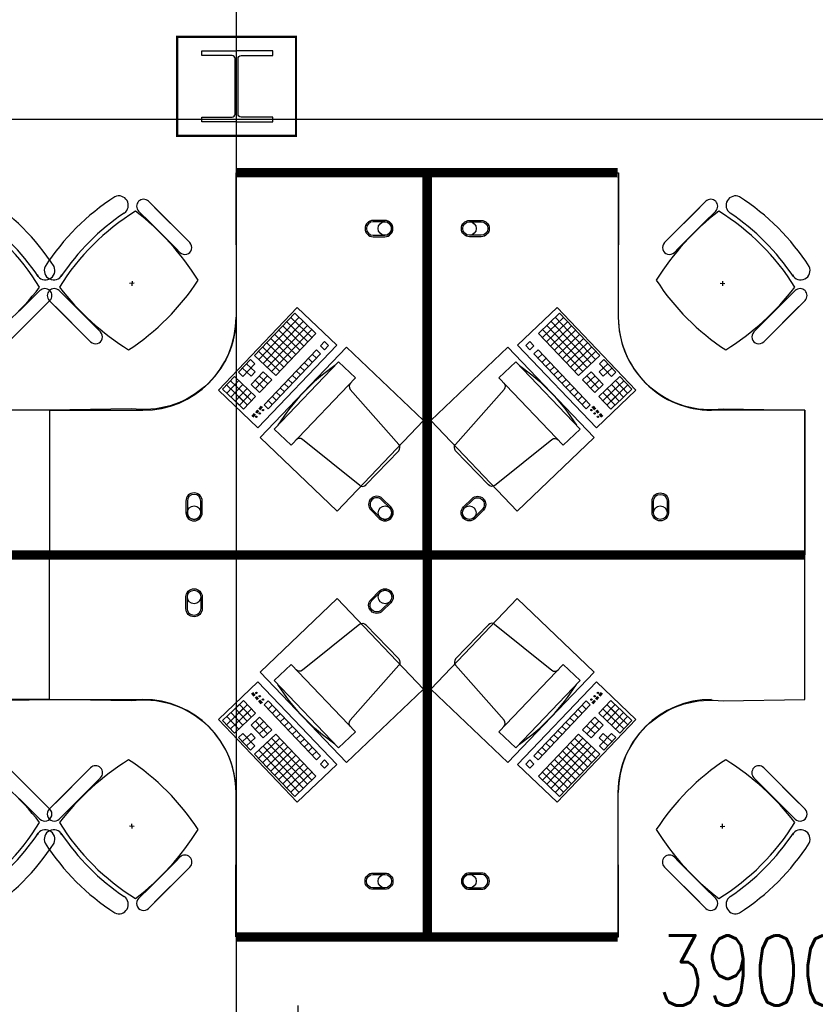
# Model space of a CAD drawing. Header units: millimetres. Extents: x -312551 to 250764, y -35891 to 59426.
# Tile 223 of 256: x 102252 to 105666, y 32414 to 36638. Entities that reach past the tile are written whole.
import ezdxf

# ---------------------------------------------------------------- set-up
doc = ezdxf.new("R2010")
doc.units = ezdxf.units.MM
doc.header["$LTSCALE"] = 2.5
for name, color, linetype in [('FO-00 - FURN$0$FURNITURE', 22, 'Continuous'), ('FO-00 - FURN$0$SP-01$0$FIT-OUT$0$FURNITURE', 22, 'Continuous'), ('NF ARCH', 4, 'Continuous'), ('NF-AS BUILT', 7, 'Continuous'), ('NF-GRIDS', 252, 'Continuous'), ('NF-SPAN', 150, 'Continuous'), ('NF-Steel columns', 6, 'Continuous')]:
    doc.layers.add(name, color=color, linetype=linetype)
doc.styles.add('ROMANS', font='romans.shx', dxfattribs={"width": 0.8})
doc.dimstyles.new('100NFDIM', dxfattribs={"dimscale": 100, "dimtxt": 3, "dimasz": 3, "dimexe": 1, "dimexo": 1, "dimgap": 1, "dimtad": 1, "dimdec": 0, "dimdsep": 46, "dimtxsty": 'ROMANS', "dimcen": 3, "dimclrd": 4, "dimclre": 4, "dimclrt": 1, "dimaunit": 1, "dimadec": 0, "dimazin": 0, "dimtfac": 1, "dimtdec": 0, "dimtmove": 0, "dimatfit": 3, "dimfxl": 0, "dimtolj": 1, "dimarcsym": 0})

# ---------------------------------------------------------------- blocks, each defined once
blk = doc.blocks.new('305')
at = {"layer": 'NF-Steel columns', "color": 2, "linetype": 'Continuous'}
for points in [[(0, -152.5), (-156, -152.5), (-156, -132), (-19.2, -132, 0.414214), (-6.5, -119.3), (-6.5, 119.3, 0.414214), (-19.2, 132), (-156, 132), (-156, 152.5), (0, 152.5)], [(0, -152.5), (149, -152.5), (149, -132), (19.2, -132, -0.414214), (6.5, -119.3), (6.5, 119.3, -0.414214), (19.2, 132), (149, 132), (149, 152.5), (0, 152.5)]]:
    blk.add_lwpolyline(points, format="xyb", dxfattribs=at)
blk = doc.blocks.new('*D105')
at = {"layer": 'Defpoints', "color": 0}
for p in [(107347.8, 32309.3), (107347.8, 32026.1), (103447.8, 31815.4)]:
    blk.add_point(p, dxfattribs=at)
at = {"layer": 'NF ARCH', "color": 4, "lineweight": -2}
for p, q in [((103447.8, 31915.4), (103447.8, 32409.3)), ((107347.8, 32126.1), (107347.8, 32409.3)), ((103747.8, 32309.3), (107047.8, 32309.3))]:
    blk.add_line(p, q, dxfattribs=at)
at = {"layer": 'NF ARCH', "color": 4}
for points in [[(103747.8, 32359.3), (103747.8, 32259.3), (103447.8, 32309.3)], [(107047.8, 32359.3), (107047.8, 32259.3), (107347.8, 32309.3)]]:
    blk.add_solid(points, dxfattribs=at)
at = {"layer": 'NF ARCH', "color": 1, "insert": (105397.8, 32559.3), "char_height": 300, "attachment_point": 5, "style": 'ROMANS'}
blk.add_mtext('\\A1;3900', dxfattribs=at)
blk = doc.blocks.new('FO-00 - FURN$0$SP-01$0$FIT-OUT$0$PC')
at = {"layer": 'FO-00 - FURN$0$SP-01$0$FIT-OUT$0$FURNITURE', "linetype": 'Continuous'}
for p, q in [((241.8, -93.1), (98, -236.8)), ((268.8, -92), (509.4, -294.6)), ((96.9, -263.9), (299.5, -504.5))]:
    blk.add_line(p, q, dxfattribs=at)
blk.add_lwpolyline([(276, -553.9), (346.7, -624.6), (629.5, -341.8), (558.8, -271)], close=True, dxfattribs=at)
for centre, radius, start, end in [((255.9, -107.2), 20, 49.8991, 135), ((112.2, -251), 20, 135, 220.1009), ((522.3, -279.3), 20, 229.8991, 315), ((-109.9, 114.8), 864, 303.1779, 326.8221), ((284.2, -517.4), 20, 315, 40.1009)]:
    blk.add_arc(centre, radius, start, end, dxfattribs=at)
blk = doc.blocks.new('DESK-6')
at = {"layer": 'FO-00 - FURN$0$FURNITURE', "extrusion": (6.58823e-06, 1.6454e-07, 1)}
blk.add_line((104044.2, 36352.5, 0), (103474.2, 36352.4, 0), dxfattribs=at)
at = {"layer": 'FO-00 - FURN$0$FURNITURE'}
for p, q in [((103475.3, 36333.4, 0), (103475.3, 35733.4, 0)), ((105115.2, 36333.4, 0), (105115.2, 35733.4, 0)), ((103099.9, 36230.2, 0), (103188.5, 36141.6, 0)), ((103267.3, 36062.8, 0), (103125.9, 36204.2, 0)), ((105323.2, 36062.8, 0), (105464.6, 36204.2, 0)), ((105490.6, 36230.2, 0), (105402, 36141.6, 0)), ((102995.9, 36179.9, 0), (102996, 36179.7, 0)), ((103057.4, 36187.8, 0), (103146, 36099.2, 0)), ((103224.9, 36020.3, 0), (103083.5, 36161.8, 0)), ((105365.6, 36020.3, 0), (105507, 36161.8, 0)), ((105533.1, 36187.8, 0), (105444.5, 36099.2, 0)), ((105594.6, 36179.9, 0), (105594.6, 36179.7, 0)), ((103277.1, 36053, 0), (103188.5, 36141.6, 0)), ((105313.4, 36053, 0), (105402, 36141.6, 0)), ((103234.6, 36010.6, 0), (103146, 36099.2, 0)), ((105355.9, 36010.6, 0), (105444.5, 36099.2, 0)), ((103038.4, 35878.4, 0), (103018.4, 35877.4, 0)), ((103028.9, 35887.8, 0), (103027.9, 35867.9, 0)), ((105552.1, 35878.4, 0), (105572.1, 35877.4, 0)), ((105561.6, 35887.8, 0), (105562.6, 35867.9, 0)), ((102634.1, 35846.9, 0), (102545.5, 35758.3, 0)), ((102716.5, 35846.9, 0), (102805.1, 35758.3, 0)), ((105874, 35846.9, 0), (105785.4, 35758.3, 0)), ((102676.5, 35804.4, 0), (102587.9, 35715.8, 0)), ((102674.1, 35804.4, 0), (102762.7, 35715.8, 0)), ((105916.4, 35804.4, 0), (105827.8, 35715.8, 0)), ((102509, 35637, 0), (102650.5, 35778.4, 0)), ((102841.5, 35637, 0), (102700.1, 35778.4, 0)), ((102893.7, 35669.7, 0), (102805.1, 35758.3, 0)), ((103399.4, 35420.2, 0), (103737.7, 35774.7, 0)), ((103727.7, 35749.7, 0), (103555.1, 35568.8, 0)), ((103727.7, 35749.7, 0), (103818.1, 35663.4, 0)), ((103727.7, 35749.7, 0), (103818.1, 35663.4, 0)), ((103727.7, 35749.7, 0), (103818.1, 35663.4, 0)), ((103737.7, 35774.7, 0), (103907.7, 35612.5, 0)), ((103737.7, 35774.7, 0), (103907.7, 35612.5, 0)), ((103737.7, 35774.7, 0), (103907.7, 35612.5, 0)), ((104852.8, 35774.7, 0), (104682.8, 35612.5, 0)), ((104852.8, 35774.7, 0), (104682.8, 35612.5, 0)), ((104852.8, 35774.7, 0), (104682.8, 35612.5, 0)), ((104862.8, 35749.7, 0), (104772.4, 35663.4, 0)), ((104862.8, 35749.7, 0), (104772.4, 35663.4, 0)), ((104862.8, 35749.7, 0), (104772.4, 35663.4, 0)), ((105191.1, 35420.2, 0), (104852.8, 35774.7, 0)), ((104862.8, 35749.7, 0), (105035.4, 35568.8, 0)), ((105696.8, 35669.7, 0), (105785.4, 35758.3, 0)), ((105749, 35637, 0), (105890.4, 35778.4, 0)), ((102499.3, 35627.2, 0), (102587.9, 35715.8, 0)), ((102851.3, 35627.2, 0), (102762.7, 35715.8, 0)), ((103745.8, 35732.4, 0), (103573.2, 35551.6, 0)), ((103763.8, 35715.2, 0), (103591.3, 35534.3, 0)), ((103781.9, 35697.9, 0), (103609.3, 35517.1, 0)), ((103675.9, 35695.4, 0), (103766.3, 35609.2, 0)), ((103693.2, 35713.5, 0), (103783.6, 35627.2, 0)), ((103710.4, 35731.6, 0), (103800.8, 35645.3, 0)), ((104880.1, 35731.6, 0), (104789.7, 35645.3, 0)), ((104897.4, 35713.5, 0), (104806.9, 35627.2, 0)), ((104808.6, 35697.9, 0), (104981.2, 35517.1, 0)), ((104914.6, 35695.4, 0), (104824.2, 35609.2, 0)), ((104826.7, 35715.2, 0), (104999.3, 35534.3, 0)), ((104844.8, 35732.4, 0), (105017.3, 35551.6, 0)), ((105739.2, 35627.2, 0), (105827.8, 35715.8, 0)), ((103800, 35680.7, 0), (103627.4, 35499.8, 0)), ((103641.4, 35659.3, 0), (103731.8, 35573, 0)), ((103818.1, 35663.4, 0), (103645.5, 35482.5, 0)), ((103658.6, 35677.4, 0), (103749.1, 35591.1, 0)), ((104772.4, 35663.4, 0), (104945, 35482.5, 0)), ((104790.5, 35680.7, 0), (104963.1, 35499.8, 0)), ((104931.9, 35677.4, 0), (104841.4, 35591.1, 0)), ((104949.1, 35659.3, 0), (104858.7, 35573, 0)), ((103907.7, 35612.5, 0), (103569.4, 35258, 0)), ((103606.9, 35623.1, 0), (103697.3, 35536.8, 0)), ((103624.1, 35641.2, 0), (103714.6, 35554.9, 0)), ((103854.3, 35628.9, 0), (103837, 35610.8, 0)), ((103837, 35610.8, 0), (103855.1, 35593.5, 0)), ((103854.3, 35628.9, 0), (103872.4, 35611.6, 0)), ((103854.3, 35628.9, 0), (103872.4, 35611.6, 0)), ((103854.3, 35628.9, 0), (103872.4, 35611.6, 0)), ((103872.4, 35611.6, 0), (103855.1, 35593.5, 0)), ((104682.8, 35612.5, 0), (105021.1, 35258, 0)), ((104736.2, 35628.9, 0), (104718.1, 35611.6, 0)), ((104736.2, 35628.9, 0), (104718.1, 35611.6, 0)), ((104736.2, 35628.9, 0), (104718.1, 35611.6, 0)), ((104718.1, 35611.6, 0), (104735.4, 35593.5, 0)), ((104753.5, 35610.8, 0), (104735.4, 35593.5, 0)), ((104736.2, 35628.9, 0), (104753.5, 35610.8, 0)), ((104966.4, 35641.2, 0), (104876, 35554.9, 0)), ((104983.7, 35623.1, 0), (104893.2, 35536.8, 0)), ((103555.1, 35568.8, 0), (103645.5, 35482.5, 0)), ((103572.3, 35586.9, 0), (103662.8, 35500.6, 0)), ((103589.6, 35605, 0), (103680, 35518.7, 0)), ((103819.8, 35592.7, 0), (103595.4, 35357.6, 0)), ((103837.8, 35575.5, 0), (103613.5, 35340.3, 0)), ((103802.5, 35574.6, 0), (103820.6, 35557.4, 0)), ((103819.8, 35592.7, 0), (103837.8, 35575.5, 0)), ((104770.8, 35592.7, 0), (104752.7, 35575.5, 0)), ((104752.7, 35575.5, 0), (104977, 35340.3, 0)), ((104788, 35574.6, 0), (104769.9, 35557.4, 0)), ((104770.8, 35592.7, 0), (104995.1, 35357.6, 0)), ((105000.9, 35605, 0), (104910.5, 35518.7, 0)), ((105018.2, 35586.9, 0), (104927.7, 35500.6, 0)), ((105035.4, 35568.8, 0), (104945, 35482.5, 0)), ((103537.8, 35550.8, 0), (103486, 35496.5, 0)), ((103555.9, 35533.5, 0), (103504.1, 35479.2, 0)), ((103520.6, 35532.7, 0), (103556.7, 35498.2, 0)), ((103537.8, 35550.8, 0), (103555.9, 35533.5, 0)), ((103768, 35538.5, 0), (103786.1, 35521.2, 0)), ((103785.2, 35556.5, 0), (103803.3, 35539.3, 0)), ((104805.3, 35556.5, 0), (104787.2, 35539.3, 0)), ((104822.5, 35538.5, 0), (104804.4, 35521.2, 0)), ((105069.9, 35532.7, 0), (105033.8, 35498.2, 0)), ((105052.7, 35550.8, 0), (105034.6, 35533.5, 0)), ((105034.6, 35533.5, 0), (105086.4, 35479.2, 0)), ((105052.7, 35550.8, 0), (105104.5, 35496.5, 0)), ((103486, 35496.5, 0), (103504.1, 35479.2, 0)), ((103503.3, 35514.6, 0), (103539.5, 35480.1, 0)), ((103556.7, 35498.2, 0), (103539.5, 35480.1, 0)), ((103592.1, 35499, 0), (103540.3, 35444.7, 0)), ((103592.1, 35499, 0), (103628.3, 35464.5, 0)), ((103716.2, 35484.2, 0), (103734.3, 35466.9, 0)), ((103733.5, 35502.3, 0), (103751.6, 35485, 0)), ((103750.7, 35520.4, 0), (103768.8, 35503.1, 0)), ((104839.8, 35520.4, 0), (104821.7, 35503.1, 0)), ((104857, 35502.3, 0), (104839, 35485, 0)), ((104874.3, 35484.2, 0), (104856.2, 35466.9, 0)), ((104998.4, 35499, 0), (104962.3, 35464.5, 0)), ((104998.4, 35499, 0), (105050.2, 35444.7, 0)), ((105033.8, 35498.2, 0), (105051, 35480.1, 0)), ((105087.2, 35514.6, 0), (105051, 35480.1, 0)), ((105104.5, 35496.5, 0), (105086.4, 35479.2, 0)), ((103468.8, 35478.4, 0), (103417, 35424.2, 0)), ((103434.3, 35442.2, 0), (103506.6, 35373.2, 0)), ((103486.9, 35461.2, 0), (103435.1, 35406.9, 0)), ((103451.5, 35460.3, 0), (103523.9, 35391.3, 0)), ((103505, 35443.9, 0), (103453.2, 35389.6, 0)), ((103468.8, 35478.4, 0), (103559.2, 35392.1, 0)), ((103540.3, 35444.7, 0), (103576.5, 35410.2, 0)), ((103557.6, 35462.8, 0), (103593.7, 35428.3, 0)), ((103610.2, 35481.7, 0), (103558.4, 35427.5, 0)), ((103574.8, 35480.9, 0), (103611, 35446.4, 0)), ((103628.3, 35464.5, 0), (103576.5, 35410.2, 0)), ((103681.7, 35448, 0), (103699.8, 35430.8, 0)), ((103698.9, 35466.1, 0), (103717, 35448.9, 0)), ((104891.6, 35466.1, 0), (104873.5, 35448.9, 0)), ((104908.8, 35448, 0), (104890.7, 35430.8, 0)), ((104962.3, 35464.5, 0), (105014, 35410.2, 0)), ((105015.7, 35480.9, 0), (104979.5, 35446.4, 0)), ((104980.3, 35481.7, 0), (105032.1, 35427.5, 0)), ((105032.9, 35462.8, 0), (104996.8, 35428.3, 0)), ((105050.2, 35444.7, 0), (105014, 35410.2, 0)), ((105121.7, 35478.4, 0), (105031.3, 35392.1, 0)), ((105139, 35460.3, 0), (105066.6, 35391.3, 0)), ((105156.2, 35442.2, 0), (105083.9, 35373.2, 0)), ((105085.6, 35443.9, 0), (105137.3, 35389.6, 0)), ((105103.6, 35461.2, 0), (105155.4, 35406.9, 0)), ((105121.7, 35478.4, 0), (105173.5, 35424.2, 0)), ((103569.4, 35258, 0), (103399.4, 35420.2, 0)), ((103417, 35424.2, 0), (103489.4, 35355.1, 0)), ((103523, 35426.6, 0), (103471.3, 35372.4, 0)), ((103523, 35426.6, 0), (103471.3, 35372.4, 0)), ((103541.1, 35409.4, 0), (103489.4, 35355.1, 0)), ((103541.1, 35409.4, 0), (103489.4, 35355.1, 0)), ((103505.8, 35408.5, 0), (103542, 35374, 0)), ((103647.2, 35411.9, 0), (103665.3, 35394.6, 0)), ((103664.4, 35429.9, 0), (103682.5, 35412.7, 0)), ((104926.1, 35429.9, 0), (104908, 35412.7, 0)), ((104943.3, 35411.9, 0), (104925.3, 35394.6, 0)), ((105021.1, 35258, 0), (105191.1, 35420.2, 0)), ((105084.7, 35408.5, 0), (105048.6, 35374, 0)), ((105049.4, 35409.4, 0), (105101.2, 35355.1, 0)), ((105049.4, 35409.4, 0), (105101.2, 35355.1, 0)), ((105067.5, 35426.6, 0), (105119.2, 35372.4, 0)), ((105067.5, 35426.6, 0), (105119.2, 35372.4, 0)), ((105173.5, 35424.2, 0), (105101.2, 35355.1, 0)), ((103471.3, 35372.4, 0), (103507.4, 35337.9, 0)), ((103488.5, 35390.5, 0), (103524.7, 35355.9, 0)), ((103559.2, 35392.1, 0), (103507.4, 35337.9, 0)), ((103595.4, 35357.6, 0), (103613.5, 35340.3, 0)), ((103612.7, 35375.7, 0), (103630.7, 35358.4, 0)), ((103629.9, 35393.8, 0), (103648, 35376.5, 0)), ((104960.6, 35393.8, 0), (104942.5, 35376.5, 0)), ((104977.9, 35375.7, 0), (104959.8, 35358.4, 0)), ((104995.1, 35357.6, 0), (104977, 35340.3, 0)), ((105031.3, 35392.1, 0), (105083.1, 35337.9, 0)), ((105102, 35390.5, 0), (105065.8, 35355.9, 0)), ((105119.2, 35372.4, 0), (105083.1, 35337.9, 0)), ((102675.3, 35333.4, 0), (102275.3, 35333.4, 0)), ((102675.3, 35333.4, 0), (103075.3, 35333.4, 0)), ((103553.2, 35319.5, 0), (103542.7, 35308.6, 0)), ((103554.6, 35318.1, 0), (103544.2, 35307.2, 0)), ((103556.1, 35316.8, 0), (103545.6, 35305.8, 0)), ((103557.5, 35315.4, 0), (103547, 35304.4, 0)), ((103567.8, 35334.8, 0), (103558.2, 35324.8, 0)), ((103569.2, 35333.4, 0), (103559.6, 35323.4, 0)), ((103570.7, 35332.1, 0), (103561.1, 35322, 0)), ((103572.1, 35330.7, 0), (103562.5, 35320.6, 0)), ((103583.7, 35351.9, 0), (103572.7, 35340.4, 0)), ((103585.2, 35350.5, 0), (103574.2, 35339, 0)), ((103586.6, 35349.1, 0), (103575.6, 35337.6, 0)), ((103588.1, 35347.8, 0), (103577.1, 35336.2, 0)), ((105002.4, 35347.8, 0), (105013.4, 35336.2, 0)), ((105003.9, 35349.1, 0), (105014.9, 35337.6, 0)), ((105005.3, 35350.5, 0), (105016.3, 35339, 0)), ((105006.8, 35351.9, 0), (105017.8, 35340.4, 0)), ((105018.4, 35330.7, 0), (105028, 35320.6, 0)), ((105019.9, 35332.1, 0), (105029.5, 35322, 0)), ((105021.3, 35333.4, 0), (105030.9, 35323.4, 0)), ((105022.8, 35334.8, 0), (105032.4, 35324.8, 0)), ((105033, 35315.4, 0), (105043.5, 35304.4, 0)), ((105034.5, 35316.8, 0), (105044.9, 35305.8, 0)), ((105035.9, 35318.1, 0), (105046.4, 35307.2, 0)), ((105037.4, 35319.5, 0), (105047.8, 35308.6, 0)), ((105915.2, 35333.4, 0), (105515.2, 35333.4, 0)), ((105915.2, 34733.4, 0), (105915.2, 35333.4, 0)), ((105915.2, 34733.4, 0), (105915.2, 35333.4, 0)), ((103569.4, 34168.9, 0), (103399.4, 34006.6, 0)), ((103907.7, 33814.4, 0), (103569.4, 34168.9, 0)), ((104682.8, 33814.4, 0), (105021.1, 34168.9, 0)), ((105021.1, 34168.9, 0), (105191.1, 34006.6, 0)), ((102675.3, 34093.4, 0), (102275.3, 34093.4, 0)), ((102675.3, 34093.4, 0), (103075.3, 34093.4, 0)), ((103553.2, 34107.3, 0), (103542.7, 34118.3, 0)), ((103554.6, 34108.7, 0), (103544.2, 34119.7, 0)), ((103556.1, 34110.1, 0), (103545.6, 34121, 0)), ((103557.5, 34111.5, 0), (103547, 34122.4, 0)), ((103567.8, 34092, 0), (103558.2, 34102.1, 0)), ((103569.2, 34093.4, 0), (103559.6, 34103.5, 0)), ((103570.7, 34094.8, 0), (103561.1, 34104.8, 0)), ((103572.1, 34096.2, 0), (103562.5, 34106.2, 0)), ((103588.1, 34079.1, 0), (103577.1, 34090.6, 0)), ((105002.4, 34079.1, 0), (105013.4, 34090.6, 0)), ((105018.4, 34096.2, 0), (105028, 34106.2, 0)), ((105019.9, 34094.8, 0), (105029.5, 34104.8, 0)), ((105021.3, 34093.4, 0), (105030.9, 34103.5, 0)), ((105022.8, 34092, 0), (105032.4, 34102.1, 0)), ((105033, 34111.5, 0), (105043.5, 34122.4, 0)), ((105034.5, 34110.1, 0), (105044.9, 34121, 0)), ((105035.9, 34108.7, 0), (105046.4, 34119.7, 0)), ((105037.4, 34107.3, 0), (105047.8, 34118.3, 0)), ((103417, 34002.7, 0), (103489.4, 34071.7, 0)), ((103434.3, 33984.6, 0), (103506.6, 34053.6, 0)), ((103471.3, 34054.5, 0), (103507.4, 34089, 0)), ((103523, 34000.2, 0), (103471.3, 34054.5, 0)), ((103523, 34000.2, 0), (103471.3, 34054.5, 0)), ((103488.5, 34036.4, 0), (103524.7, 34070.9, 0)), ((103541.1, 34017.5, 0), (103489.4, 34071.7, 0)), ((103541.1, 34017.5, 0), (103489.4, 34071.7, 0)), ((103505.8, 34018.3, 0), (103542, 34052.8, 0)), ((103559.2, 34034.7, 0), (103507.4, 34089, 0)), ((103583.7, 34074.9, 0), (103572.7, 34086.5, 0)), ((103585.2, 34076.3, 0), (103574.2, 34087.9, 0)), ((103586.6, 34077.7, 0), (103575.6, 34089.2, 0)), ((103595.4, 34069.2, 0), (103613.5, 34086.5, 0)), ((103819.8, 33834.1, 0), (103595.4, 34069.2, 0)), ((103612.7, 34051.2, 0), (103630.7, 34068.4, 0)), ((103837.8, 33851.4, 0), (103613.5, 34086.5, 0)), ((103629.9, 34033.1, 0), (103648, 34050.3, 0)), ((104752.7, 33851.4, 0), (104977, 34086.5, 0)), ((104770.8, 33834.1, 0), (104995.1, 34069.2, 0)), ((104960.6, 34033.1, 0), (104942.5, 34050.3, 0)), ((104977.9, 34051.2, 0), (104959.8, 34068.4, 0)), ((104995.1, 34069.2, 0), (104977, 34086.5, 0)), ((105003.9, 34077.7, 0), (105014.9, 34089.2, 0)), ((105005.3, 34076.3, 0), (105016.3, 34087.9, 0)), ((105006.8, 34074.9, 0), (105017.8, 34086.5, 0)), ((105031.3, 34034.7, 0), (105083.1, 34089, 0)), ((105084.7, 34018.3, 0), (105048.6, 34052.8, 0)), ((105049.4, 34017.5, 0), (105101.2, 34071.7, 0)), ((105049.4, 34017.5, 0), (105101.2, 34071.7, 0)), ((105102, 34036.4, 0), (105065.8, 34070.9, 0)), ((105067.5, 34000.2, 0), (105119.2, 34054.5, 0)), ((105067.5, 34000.2, 0), (105119.2, 34054.5, 0)), ((105119.2, 34054.5, 0), (105083.1, 34089, 0)), ((105156.2, 33984.6, 0), (105083.9, 34053.6, 0)), ((105173.5, 34002.7, 0), (105101.2, 34071.7, 0)), ((103399.4, 34006.6, 0), (103737.7, 33652.1, 0)), ((103486.9, 33965.7, 0), (103435.1, 34020, 0)), ((103451.5, 33966.5, 0), (103523.9, 34035.6, 0)), ((103505, 33983, 0), (103453.2, 34037.2, 0)), ((103468.8, 33948.4, 0), (103559.2, 34034.7, 0)), ((103540.3, 33982.1, 0), (103576.5, 34016.6, 0)), ((103628.3, 33962.4, 0), (103576.5, 34016.6, 0)), ((103647.2, 34015, 0), (103665.3, 34032.2, 0)), ((103664.4, 33996.9, 0), (103682.5, 34014.2, 0)), ((105191.1, 34006.6, 0), (104852.8, 33652.1, 0)), ((104926.1, 33996.9, 0), (104908, 34014.2, 0)), ((104943.3, 34015, 0), (104925.3, 34032.2, 0)), ((104962.3, 33962.4, 0), (105014, 34016.6, 0)), ((105050.2, 33982.1, 0), (105014, 34016.6, 0)), ((105121.7, 33948.4, 0), (105031.3, 34034.7, 0)), ((105139, 33966.5, 0), (105066.6, 34035.6, 0)), ((105085.6, 33983, 0), (105137.3, 34037.2, 0)), ((105103.6, 33965.7, 0), (105155.4, 34020, 0)), ((103468.8, 33948.4, 0), (103417, 34002.7, 0)), ((103592.1, 33927.9, 0), (103540.3, 33982.1, 0)), ((103557.6, 33964, 0), (103593.7, 33998.6, 0)), ((103610.2, 33945.1, 0), (103558.4, 33999.4, 0)), ((103574.8, 33946, 0), (103611, 33980.5, 0)), ((103681.7, 33978.8, 0), (103699.8, 33996.1, 0)), ((103698.9, 33960.7, 0), (103717, 33978, 0)), ((104891.6, 33960.7, 0), (104873.5, 33978, 0)), ((104908.8, 33978.8, 0), (104890.7, 33996.1, 0)), ((105015.7, 33946, 0), (104979.5, 33980.5, 0)), ((104980.3, 33945.1, 0), (105032.1, 33999.4, 0)), ((105032.9, 33964, 0), (104996.8, 33998.6, 0)), ((104998.4, 33927.9, 0), (105050.2, 33982.1, 0)), ((105121.7, 33948.4, 0), (105173.5, 34002.7, 0)), ((103486, 33930.3, 0), (103504.1, 33947.6, 0)), ((103537.8, 33876.1, 0), (103486, 33930.3, 0)), ((103503.3, 33912.3, 0), (103539.5, 33946.8, 0)), ((103555.9, 33893.3, 0), (103504.1, 33947.6, 0)), ((103520.6, 33894.2, 0), (103556.7, 33928.7, 0)), ((103556.7, 33928.7, 0), (103539.5, 33946.8, 0)), ((103555.1, 33858, 0), (103645.5, 33944.3, 0)), ((103572.3, 33839.9, 0), (103662.8, 33926.2, 0)), ((103592.1, 33927.9, 0), (103628.3, 33962.4, 0)), ((103800, 33746.2, 0), (103627.4, 33927, 0)), ((103818.1, 33763.4, 0), (103645.5, 33944.3, 0)), ((103716.2, 33942.6, 0), (103734.3, 33959.9, 0)), ((103733.5, 33924.6, 0), (103751.6, 33941.8, 0)), ((103750.7, 33906.5, 0), (103768.8, 33923.7, 0)), ((104772.4, 33763.4, 0), (104945, 33944.3, 0)), ((104790.5, 33746.2, 0), (104963.1, 33927, 0)), ((104839.8, 33906.5, 0), (104821.7, 33923.7, 0)), ((104857, 33924.6, 0), (104839, 33941.8, 0)), ((104874.3, 33942.6, 0), (104856.2, 33959.9, 0)), ((105018.2, 33839.9, 0), (104927.7, 33926.2, 0)), ((105035.4, 33858, 0), (104945, 33944.3, 0)), ((104998.4, 33927.9, 0), (104962.3, 33962.4, 0)), ((105033.8, 33928.7, 0), (105051, 33946.8, 0)), ((105069.9, 33894.2, 0), (105033.8, 33928.7, 0)), ((105034.6, 33893.3, 0), (105086.4, 33947.6, 0)), ((105087.2, 33912.3, 0), (105051, 33946.8, 0)), ((105052.7, 33876.1, 0), (105104.5, 33930.3, 0)), ((105104.5, 33930.3, 0), (105086.4, 33947.6, 0)), ((103537.8, 33876.1, 0), (103555.9, 33893.3, 0)), ((103589.6, 33821.8, 0), (103680, 33908.1, 0)), ((103763.8, 33711.7, 0), (103591.3, 33892.5, 0)), ((103606.9, 33803.7, 0), (103697.3, 33890, 0)), ((103781.9, 33728.9, 0), (103609.3, 33909.8, 0)), ((103768, 33888.4, 0), (103786.1, 33905.6, 0)), ((103785.2, 33870.3, 0), (103803.3, 33887.6, 0)), ((104805.3, 33870.3, 0), (104787.2, 33887.6, 0)), ((104822.5, 33888.4, 0), (104804.4, 33905.6, 0)), ((104808.6, 33728.9, 0), (104981.2, 33909.8, 0)), ((104826.7, 33711.7, 0), (104999.3, 33892.5, 0)), ((104983.7, 33803.7, 0), (104893.2, 33890, 0)), ((105000.9, 33821.8, 0), (104910.5, 33908.1, 0)), ((105052.7, 33876.1, 0), (105034.6, 33893.3, 0)), ((103727.7, 33677.1, 0), (103555.1, 33858, 0)), ((103745.8, 33694.4, 0), (103573.2, 33875.3, 0)), ((103624.1, 33785.7, 0), (103714.6, 33872, 0)), ((103641.4, 33767.6, 0), (103731.8, 33853.9, 0)), ((103802.5, 33852.2, 0), (103820.6, 33869.5, 0)), ((103819.8, 33834.1, 0), (103837.8, 33851.4, 0)), ((104770.8, 33834.1, 0), (104752.7, 33851.4, 0)), ((104788, 33852.2, 0), (104769.9, 33869.5, 0)), ((104844.8, 33694.4, 0), (105017.3, 33875.3, 0)), ((104949.1, 33767.6, 0), (104858.7, 33853.9, 0)), ((104862.8, 33677.1, 0), (105035.4, 33858, 0)), ((104966.4, 33785.7, 0), (104876, 33872, 0)), ((102499.3, 33799.6, 0), (102587.9, 33711, 0)), ((102851.3, 33799.6, 0), (102762.7, 33711, 0)), ((103658.6, 33749.5, 0), (103749.1, 33835.8, 0)), ((103675.9, 33731.4, 0), (103766.3, 33817.7, 0)), ((103693.2, 33713.3, 0), (103783.6, 33799.6, 0)), ((103737.7, 33652.1, 0), (103907.7, 33814.4, 0)), ((103737.7, 33652.1, 0), (103907.7, 33814.4, 0)), ((103737.7, 33652.1, 0), (103907.7, 33814.4, 0)), ((103837, 33816, 0), (103855.1, 33833.3, 0)), ((103854.3, 33798, 0), (103837, 33816, 0)), ((103854.3, 33798, 0), (103872.4, 33815.2, 0)), ((103854.3, 33798, 0), (103872.4, 33815.2, 0)), ((103854.3, 33798, 0), (103872.4, 33815.2, 0)), ((103872.4, 33815.2, 0), (103855.1, 33833.3, 0)), ((104852.8, 33652.1, 0), (104682.8, 33814.4, 0)), ((104852.8, 33652.1, 0), (104682.8, 33814.4, 0)), ((104852.8, 33652.1, 0), (104682.8, 33814.4, 0)), ((104718.1, 33815.2, 0), (104735.4, 33833.3, 0)), ((104736.2, 33798, 0), (104718.1, 33815.2, 0)), ((104736.2, 33798, 0), (104718.1, 33815.2, 0)), ((104736.2, 33798, 0), (104718.1, 33815.2, 0)), ((104753.5, 33816, 0), (104735.4, 33833.3, 0)), ((104736.2, 33798, 0), (104753.5, 33816, 0)), ((104897.4, 33713.3, 0), (104806.9, 33799.6, 0)), ((104914.6, 33731.4, 0), (104824.2, 33817.7, 0)), ((104931.9, 33749.5, 0), (104841.4, 33835.8, 0)), ((105739.3, 33799.6, 0), (105827.9, 33711, 0)), ((102509, 33789.9, 0), (102650.5, 33648.5, 0)), ((102841.5, 33789.9, 0), (102700.1, 33648.5, 0)), ((102893.7, 33757.2, 0), (102805.1, 33668.6, 0)), ((103710.4, 33695.2, 0), (103800.8, 33781.5, 0)), ((103727.7, 33677.1, 0), (103818.1, 33763.4, 0)), ((103727.7, 33677.1, 0), (103818.1, 33763.4, 0)), ((103727.7, 33677.1, 0), (103818.1, 33763.4, 0)), ((104862.8, 33677.1, 0), (104772.4, 33763.4, 0)), ((104862.8, 33677.1, 0), (104772.4, 33763.4, 0)), ((104862.8, 33677.1, 0), (104772.4, 33763.4, 0)), ((104880.1, 33695.2, 0), (104789.7, 33781.5, 0)), ((105696.8, 33757.2, 0), (105785.4, 33668.6, 0)), ((105749, 33789.9, 0), (105890.4, 33648.5, 0)), ((102676.5, 33622.4, 0), (102587.9, 33711, 0)), ((102674.1, 33622.4, 0), (102762.7, 33711, 0)), ((105916.5, 33622.4, 0), (105827.9, 33711, 0)), ((102634.1, 33580, 0), (102545.5, 33668.6, 0)), ((102716.5, 33580, 0), (102805.1, 33668.6, 0)), ((103475.3, 33093.4, 0), (103475.3, 33693.4, 0)), ((105115.3, 33093.4, 0), (105115.3, 33693.4, 0)), ((105874, 33580, 0), (105785.4, 33668.6, 0)), ((103038.4, 33548.5, 0), (103018.4, 33549.5, 0)), ((103028.9, 33539, 0), (103027.9, 33559, 0)), ((105552.1, 33548.5, 0), (105572.1, 33549.5, 0)), ((105561.6, 33539, 0), (105562.6, 33559, 0)), ((103234.6, 33416.2, 0), (103146, 33327.6, 0)), ((105355.9, 33416.2, 0), (105444.5, 33327.6, 0)), ((103224.9, 33406.5, 0), (103083.5, 33265.1, 0)), ((103277.1, 33373.8, 0), (103188.5, 33285.2, 0)), ((105313.5, 33373.8, 0), (105402.1, 33285.2, 0)), ((105365.6, 33406.5, 0), (105507.1, 33265.1, 0)), ((103267.3, 33364.1, 0), (103125.9, 33222.7, 0)), ((105323.2, 33364.1, 0), (105464.6, 33222.7, 0)), ((103057.4, 33239, 0), (103146, 33327.6, 0)), ((105533.1, 33239, 0), (105444.5, 33327.6, 0)), ((102995.9, 33247, 0), (102996, 33247.1, 0)), ((103099.9, 33196.6, 0), (103188.5, 33285.2, 0)), ((105490.7, 33196.6, 0), (105402.1, 33285.2, 0)), ((105594.7, 33247, 0), (105594.6, 33247.1, 0))]:
    blk.add_line(p, q, dxfattribs=at)
at = {"layer": 'FO-00 - FURN$0$FURNITURE', "extrusion": (-6.58823e-06, 1.6454e-07, 1)}
blk.add_line((104546.3, 36352.5, 0), (105116.3, 36352.4, 0), dxfattribs=at)
at = {"layer": 'FO-00 - FURN$0$FURNITURE', "extrusion": (6.58823e-06, -1.6454e-07, 1)}
blk.add_line((104044.2, 33074.4, 0), (103474.2, 33074.5, 0), dxfattribs=at)
at = {"layer": 'FO-00 - FURN$0$FURNITURE', "const_width": 40, "elevation": 0}
for points in [[(102675.3, 34713.4), (101055.3, 34713.4), (101055.3, 36353.3), (101873.1, 36353.3)], [(102675.3, 34713.4), (104295.3, 34713.4), (104295.3, 36353.3), (103477.5, 36353.3)], [(105915.2, 34713.4), (104295.2, 34713.4), (104295.2, 36353.3), (105113, 36353.3)], [(102675.3, 34713.4), (101055.3, 34713.4), (101055.3, 33073.5), (101873.1, 33073.5)], [(102675.3, 34713.4), (104295.3, 34713.4), (104295.3, 33073.5), (103477.5, 33073.5)], [(105915.3, 34713.4), (104295.3, 34713.4), (104295.3, 33073.5), (105113, 33073.5)]]:
    blk.add_lwpolyline(points, dxfattribs=at)
at = {"layer": 'FO-00 - FURN$0$FURNITURE', "elevation": 0}
for points in [[(101876.5, 36352.5), (101875.3, 35733.4, 0.455459), (102325.2, 35340.4), (102675.3, 35333.4), (102675.3, 34713.4), (101055.3, 34713.4), (101055.3, 36353.3)], [(103474.1, 36352.5), (103475.3, 35733.4, -0.455459), (103025.3, 35340.4), (102675.3, 35333.4), (102675.3, 34713.4), (104295.3, 34713.4), (104295.3, 36353.3)], [(105116.5, 36352.5), (105115.2, 35733.4, 0.455459), (105565.2, 35340.4), (105915.2, 35333.4), (105915.2, 34713.4), (104295.2, 34713.4), (104295.2, 36353.3)], [(104063.6, 36148.4, 1), (104063.6, 36078.4), (104113.6, 36078.4, 1), (104113.6, 36148.4)], [(104063.6, 36142.4, 1), (104063.6, 36084.4), (104113.6, 36084.4, 1), (104113.6, 36142.4)], [(104526.9, 36148.4, -1), (104526.9, 36078.4), (104476.9, 36078.4, -1), (104476.9, 36148.4)], [(104526.9, 36142.4, -1), (104526.9, 36084.4), (104476.9, 36084.4, -1), (104476.9, 36142.4)], [(103330.3, 34944, 1), (103260.3, 34944), (103260.3, 34894, 1), (103330.3, 34894)], [(105260.2, 34944, -1), (105330.2, 34944), (105330.2, 34894, -1), (105260.2, 34894)], [(103324.3, 34944, 1), (103266.3, 34944), (103266.3, 34894, 1), (103324.3, 34894)], [(104103.8, 34954.3, 1), (104054.3, 34904.8), (104089.6, 34869.4, 1), (104139.1, 34918.9)], [(104099.5, 34950, 1), (104058.5, 34909), (104093.9, 34873.7, 1), (104134.9, 34914.7)], [(104486.8, 34954.3, -1), (104536.3, 34904.8), (104500.9, 34869.4, -1), (104451.4, 34918.9)], [(104491, 34950, -1), (104532, 34909), (104496.7, 34873.7, -1), (104455.6, 34914.7)], [(105266.2, 34944, -1), (105324.2, 34944), (105324.2, 34894, -1), (105266.2, 34894)], [(101876.5, 33074.4), (101875.3, 33693.4, -0.455459), (102325.2, 34086.5), (102675.3, 34093.4), (102675.3, 34713.4), (101055.3, 34713.4), (101055.3, 33073.5)], [(103474.1, 33074.4), (103475.3, 33693.4, 0.455459), (103025.3, 34086.5), (102675.3, 34093.4), (102675.3, 34713.4), (104295.3, 34713.4), (104295.3, 33073.5)], [(105116.5, 33074.4), (105115.3, 33693.4, -0.455459), (105565.2, 34086.5), (105915.3, 34093.4), (105915.3, 34713.4), (104295.3, 34713.4), (104295.3, 33073.5)], [(103330.3, 34482.8, -1), (103260.3, 34482.8), (103260.3, 34532.8, -1), (103330.3, 34532.8)], [(103324.3, 34482.8, -1), (103266.3, 34482.8), (103266.3, 34532.8, -1), (103324.3, 34532.8)], [(104103.8, 34472.6, -1), (104054.3, 34522.1), (104089.6, 34557.4, -1), (104139.1, 34507.9)], [(104099.5, 34476.8, -1), (104058.5, 34517.8), (104093.9, 34553.2, -1), (104134.9, 34512.2)], [(104063.6, 33278.4, -1), (104063.6, 33348.4), (104113.6, 33348.4, -1), (104113.6, 33278.4)], [(104063.6, 33284.4, -1), (104063.6, 33342.4), (104113.6, 33342.4, -1), (104113.6, 33284.4)], [(104527, 33278.4, 1), (104527, 33348.4), (104477, 33348.4, 1), (104477, 33278.4)], [(104527, 33284.4, 1), (104527, 33342.4), (104477, 33342.4, 1), (104477, 33284.4)]]:
    blk.add_lwpolyline(points, format="xyb", close=True, dxfattribs=at)
for points in [[(103949.2, 35603.9), (103579.2, 35216.2), (103909.1, 34901.3), (104279.1, 35289.1)], [(104641.3, 35603.9), (105011.3, 35216.2), (104681.4, 34901.3), (104311.4, 35289.1)], [(103949.2, 33822.9), (103579.2, 34210.7), (103909.1, 34525.5), (104279.1, 34137.7)], [(104641.3, 33822.9), (105011.3, 34210.7), (104681.4, 34525.5), (104311.4, 34137.7)]]:
    blk.add_lwpolyline(points, close=True, dxfattribs=at)
at = {"layer": 'FO-00 - FURN$0$FURNITURE'}
for centre, radius in [((104113.6, 36113.4, 0), 29), ((104476.9, 36113.4, 0), 29), ((103576.8, 35320, 0), 3), ((103590.6, 35334.5, 0), 3), ((104999.9, 35334.5, 0), 3), ((105013.7, 35320, 0), 3), ((103563, 35305.6, 0), 3), ((105027.5, 35305.6, 0), 3), ((103295.3, 34894, 0), 29), ((104114.4, 34894.2, 0), 29), ((104476.2, 34894.2, 0), 29), ((105295.2, 34894, 0), 29), ((103295.3, 34532.8, 0), 29), ((104114.4, 34532.7, 0), 29), ((103563, 34121.3, 0), 3), ((103576.8, 34106.8, 0), 3), ((103590.6, 34092.3, 0), 3), ((104999.9, 34092.3, 0), 3), ((105013.7, 34106.8, 0), 3), ((105027.5, 34121.3, 0), 3), ((104113.5, 33313.4, 0), 29), ((104113.6, 33313.4, 0), 29), ((104477, 33313.4, 0), 29)]:
    blk.add_circle(centre, radius, dxfattribs=at)
for centre, radius, start, end in [((101853.6, 35408.9, 0), 1000, 32.787, 57.2127), ((103496.9, 35408.9, 0), 1000, 122.7873, 147.213), ((102972.6, 36212.9, 0), 40.4, 305.2098, 115.0684), ((105618, 36212.9, 0), 40.4, 64.9316, 234.7902), ((105093.6, 35408.9, 0), 1000, 32.787, 57.2127), ((103078.7, 36209, 0), 30, 45.0002, 225.0002), ((105511.9, 36209, 0), 30, 314.9998, 134.9998), ((101782.3, 35336, 0), 1000, 31.7413, 58.3896), ((101796.3, 35350.1, 0), 1000, 33.8556, 56.0633), ((103568.3, 35336, 0), 1000, 121.6104, 148.2587), ((103554.2, 35350.1, 0), 1000, 123.9367, 146.1444), ((102357, 35293.8, 0), 1127.4, 32.0604, 52.4457), ((106233.5, 35293.8, 0), 1127.4, 127.5543, 147.9396), ((105022.2, 35336, 0), 1000, 31.7413, 58.3896), ((105036.3, 35350.1, 0), 1000, 33.8556, 56.0633), ((103255.9, 36031.8, 0), 30, 225.0002, 45.0002), ((105334.7, 36031.8, 0), 30, 134.9998, 314.9998), ((102657.7, 35933.3, 0), 40.4, 208.0199, 25.068), ((102692.9, 35933.3, 0), 40.4, 154.932, 331.9801), ((105897.6, 35933.3, 0), 40.4, 208.0199, 25.068), ((102471.3, 36433, 0), 1000, 302.8675, 327.2662), ((106119.2, 36433, 0), 1000, 212.7338, 237.1325), ((101738.6, 36548.9, 0), 1127.4, 302.0344, 322.4724), ((102655.3, 35825.6, 0), 30, 314.9998, 134.9998), ((102695.3, 35825.6, 0), 30, 45.0002, 225.0002), ((103612, 36548.9, 0), 1127.4, 217.5276, 237.9656), ((104978.5, 36548.9, 0), 1127.4, 302.0344, 322.4724), ((105895.2, 35825.6, 0), 30, 314.9998, 134.9998), ((103075.3, 35733.4, 0), 400, 270.0002, 0.0002), ((105515.2, 35733.4, 0), 400, 179.9998, 269.9998), ((102872.5, 35648.4, 0), 30, 225.0002, 45.0002), ((105718, 35648.4, 0), 30, 134.9998, 314.9998), ((103075.3, 33693.4, 0), 400, 359.9998, 89.9998), ((105515.3, 33693.4, 0), 400, 90.0002, 180.0002), ((101738.6, 32878, 0), 1127.4, 37.5276, 57.9656), ((103612, 32878, 0), 1127.4, 122.0344, 142.4724), ((102872.5, 33778.4, 0), 30, 314.9998, 134.9998), ((102471.3, 32993.8, 0), 1000, 32.7338, 57.1325), ((106119.3, 32993.8, 0), 1000, 122.8675, 147.2662), ((104978.5, 32878, 0), 1127.4, 37.5276, 57.9656), ((105718.1, 33778.4, 0), 30, 45.0002, 225.0002), ((102655.3, 33601.2, 0), 30, 225.0002, 45.0002), ((102695.3, 33601.2, 0), 30, 134.9998, 314.9998), ((105895.2, 33601.2, 0), 30, 225.0002, 45.0002), ((101782.3, 34090.8, 0), 1000, 301.6104, 328.2587), ((103568.3, 34090.8, 0), 1000, 211.7413, 238.3896), ((105022.2, 34090.8, 0), 1000, 301.6104, 328.2587), ((101796.3, 34076.8, 0), 1000, 303.9367, 326.1444), ((102657.7, 33493.6, 0), 40.4, 334.932, 151.9801), ((102692.9, 33493.6, 0), 40.4, 28.0199, 205.068), ((103554.2, 34076.8, 0), 1000, 213.8556, 236.0633), ((102357, 34133, 0), 1127.4, 307.5543, 327.9396), ((106233.6, 34133, 0), 1127.4, 212.0604, 232.4457), ((105036.3, 34076.8, 0), 1000, 303.9367, 326.1444), ((105897.7, 33493.6, 0), 40.4, 334.932, 151.9801), ((101853.6, 34018, 0), 1000, 302.7873, 327.213), ((103496.9, 34018, 0), 1000, 212.787, 237.2127), ((105093.6, 34018, 0), 1000, 302.7873, 327.213), ((103255.9, 33395, 0), 30, 314.9998, 134.9998), ((105334.7, 33395, 0), 30, 45.0002, 225.0002), ((102972.6, 33213.9, 0), 40.4, 244.9316, 54.7902), ((105618, 33213.9, 0), 40.4, 125.2098, 295.0684), ((103078.7, 33217.8, 0), 30, 134.9998, 314.9998), ((105511.9, 33217.8, 0), 30, 225.0002, 45.0002)]:
    blk.add_arc(centre, radius, start, end, dxfattribs=at)
at = {"layer": 'FO-00 - FURN$0$FURNITURE', "extrusion": (-2.60602e-30, 6.3055e-29, -1), "xscale": -1, "zscale": -1, "rotation": 178.6594780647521}
blk.add_blockref('FO-00 - FURN$0$SP-01$0$FIT-OUT$0$PC', (-104276.7, 34925.8, 0), dxfattribs=at)
at = {"layer": 'FO-00 - FURN$0$FURNITURE', "extrusion": (2.60602e-30, 6.3055e-29, -1), "zscale": -1, "rotation": 181.3405219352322}
blk.add_blockref('FO-00 - FURN$0$SP-01$0$FIT-OUT$0$PC', (-104313.8, 34925.8, 0), dxfattribs=at)
at = {"layer": 'FO-00 - FURN$0$FURNITURE', "extrusion": (-2.60602e-30, -6.3055e-29, -1), "zscale": -1, "rotation": 1.340521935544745}
blk.add_blockref('FO-00 - FURN$0$SP-01$0$FIT-OUT$0$PC', (-104276.7, 34501.1, 0), dxfattribs=at)
at = {"layer": 'FO-00 - FURN$0$FURNITURE', "extrusion": (2.60602e-30, -6.3055e-29, -1), "xscale": -1, "zscale": -1, "rotation": 358.6594780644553}
blk.add_blockref('FO-00 - FURN$0$SP-01$0$FIT-OUT$0$PC', (-104313.8, 34501.1, 0), dxfattribs=at)

msp = doc.modelspace()

# ---------------------------------------------------------------- linework, layer by layer
at = {"layer": 'NF-AS BUILT', "const_width": 10}
msp.add_lwpolyline([(102927.8, 36564.4), (103437.8, 36564.4), (103437.8, 36139.4), (102927.8, 36139.4)], close=True, dxfattribs=at)
at = {"layer": 'NF-GRIDS'}
for p, q in [((103182.8, -27784), (103182.8, 58409.3)), ((164549.8, 36209.5), (84521.8, 36209.5))]:
    msp.add_line(p, q, dxfattribs=at)

# ---------------------------------------------------------------- block references
at = {"layer": 'NF ARCH'}
msp.add_blockref('DESK-6', (-294.7, -371.3, 0), dxfattribs=at)
at = {"layer": 'NF-SPAN', "xscale": -1}
msp.add_blockref('305', (103182.8, 36351.9), dxfattribs=at)

# ---------------------------------------------------------------- dimensions: what is measured, and where the dimension line sits
at = {"layer": 'NF ARCH'}
dim = msp.add_linear_dim(base=(107347.8, 32309.3), p1=(103447.8, 31815.4), p2=(107347.8, 32026.1), dimstyle='100NFDIM', dxfattribs=at)
dim.commit()
dim.dimension.update_dxf_attribs({"geometry": '*D105', "text_midpoint": (105397.8, 32559.3)})

doc.saveas('drawing.dxf')
